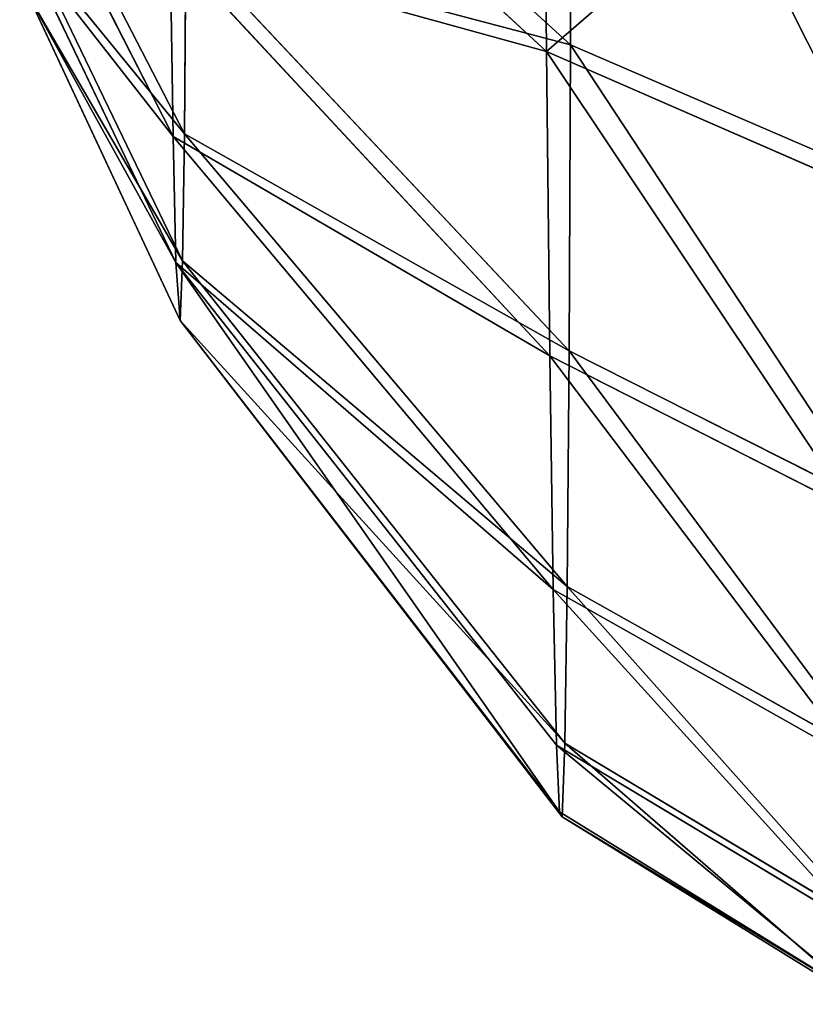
# Model space of a CAD drawing. Extents: x 0 to 230, y 0 to 588.
# Tile 146 of 256: x 88.42 to 89.55, y 206.18 to 207.6. Entities that reach past the tile are written whole.
import ezdxf

# ---------------------------------------------------------------- set-up
doc = ezdxf.new("R2010")
doc.units = 0
doc.header["$LTSCALE"] = 25.4
doc.layers.get('0').update_dxf_attribs({"color": 13, "linetype": 'CONTINUOUS'})

# ---------------------------------------------------------------- blocks, each defined once
blk = doc.blocks.new('VIPER-I-6512-6513_STL_3')
at = {"color": 250}
for p, q in [((-38.458, 216.3609, 630.8899), (-38.4567, 217.0416, 630.3586)), ((-38.458, 216.3609, 630.8899), (-38.4567, 217.0416, 630.3586)), ((-38.4972, 216.8764, 636.6676), (-38.4927, 216.351, 636.2333)), ((-38.4972, 216.8764, 636.6676), (-38.4927, 216.351, 636.2333)), ((-38.4927, 216.351, 636.2333), (-39.0382, 216.8554, 635.7199)), ((-38.4927, 216.351, 636.2333), (-39.0382, 216.8554, 635.7199)), ((-38.458, 216.3609, 630.8899), (-39.0101, 216.8635, 631.3981)), ((-38.458, 216.3609, 630.8899), (-39.0101, 216.8635, 631.3981)), ((-39.2477, 216.6567, 634.6219), (-39.0303, 216.2285, 634.8177)), ((-39.2477, 216.6567, 634.6219), (-39.0303, 216.2285, 634.8177)), ((-39.014, 216.2323, 632.2997), (-39.2339, 216.6599, 632.494)), ((-39.014, 216.2323, 632.2997), (-39.2339, 216.6599, 632.494)), ((-39.0263, 216.0473, 634.2964), (-39.2444, 216.5035, 634.1814)), ((-39.0263, 216.0473, 634.2964), (-39.2444, 216.5035, 634.1814)), ((-39.0168, 216.0496, 632.8206), (-39.2363, 216.5055, 632.9342)), ((-39.0168, 216.0496, 632.8206), (-39.2363, 216.5055, 632.9342)), ((-38.4879, 215.9129, 635.7111), (-39.0343, 216.5011, 635.2975)), ((-39.0343, 216.5011, 635.2975), (-39.0303, 216.2285, 634.8177)), ((-38.4879, 215.9129, 635.7111), (-39.0343, 216.5011, 635.2975)), ((-39.0343, 216.5011, 635.2975), (-39.0303, 216.2285, 634.8177)), ((-39.0117, 216.5069, 631.8202), (-39.014, 216.2323, 632.2997)), ((-39.0117, 216.5069, 631.8202), (-39.014, 216.2323, 632.2997)), ((-38.4599, 215.9201, 631.4118), (-39.0117, 216.5069, 631.8202)), ((-38.4599, 215.9201, 631.4118), (-39.0117, 216.5069, 631.8202)), ((-39.02, 215.9638, 633.3659), (-39.239, 216.4329, 633.395)), ((-39.02, 215.9638, 633.3659), (-39.239, 216.4329, 633.395)), ((-38.458, 216.3609, 630.8899), (-38.4599, 215.9201, 631.4118)), ((-38.458, 216.3609, 630.8899), (-38.4599, 215.9201, 631.4118)), ((-38.458, 216.3609, 630.8899), (-38.0199, 216.1716, 630.6992)), ((-38.458, 216.3609, 630.8899), (-38.0199, 216.1716, 630.6992)), ((-38.0571, 216.1609, 636.429), (-38.4927, 216.351, 636.2333)), ((-38.4927, 216.351, 636.2333), (-38.4879, 215.9129, 635.7111)), ((-38.0571, 216.1609, 636.429), (-38.4927, 216.351, 636.2333)), ((-38.4927, 216.351, 636.2333), (-38.4879, 215.9129, 635.7111)), ((-39.0303, 216.2285, 634.8177), (-38.4829, 215.576, 635.1178)), ((-39.0263, 216.0473, 634.2964), (-39.0303, 216.2285, 634.8177)), ((-39.0303, 216.2285, 634.8177), (-38.4829, 215.576, 635.1178)), ((-39.0263, 216.0473, 634.2964), (-39.0303, 216.2285, 634.8177)), ((-39.014, 216.2323, 632.2997), (-39.0168, 216.0496, 632.8206)), ((-39.014, 216.2323, 632.2997), (-39.0168, 216.0496, 632.8206)), ((-38.4627, 215.5806, 632.0047), (-39.014, 216.2323, 632.2997)), ((-38.4627, 215.5806, 632.0047), (-39.014, 216.2323, 632.2997)), ((-39.02, 215.9638, 633.3659), (-39.0263, 216.0473, 634.2964)), ((-39.02, 215.9638, 633.3659), (-39.0263, 216.0473, 634.2964)), ((-38.474, 215.2559, 633.9021), (-39.0263, 216.0473, 634.2964)), ((-38.474, 215.2559, 633.9021), (-39.0263, 216.0473, 634.2964)), ((-38.478, 215.3519, 634.4733), (-39.0263, 216.0473, 634.2964)), ((-38.478, 215.3519, 634.4733), (-39.0263, 216.0473, 634.2964)), ((-39.0168, 216.0496, 632.8206), (-39.02, 215.9638, 633.3659)), ((-39.0168, 216.0496, 632.8206), (-39.02, 215.9638, 633.3659)), ((-38.4662, 215.3547, 632.6487), (-39.0168, 216.0496, 632.8206)), ((-38.4662, 215.3547, 632.6487), (-39.0168, 216.0496, 632.8206)), ((-39.02, 215.9638, 633.3659), (-38.474, 215.2559, 633.9021)), ((-38.4702, 215.2486, 633.3229), (-39.02, 215.9638, 633.3659)), ((-38.4702, 215.2486, 633.3229), (-39.02, 215.9638, 633.3659)), ((-39.02, 215.9638, 633.3659), (-38.474, 215.2559, 633.9021)), ((-38.4627, 215.5806, 632.0047), (-38.4599, 215.9201, 631.4118)), ((-38.4627, 215.5806, 632.0047), (-38.4599, 215.9201, 631.4118)), ((-38.4599, 215.9201, 631.4118), (-38.022, 215.6988, 631.2588)), ((-38.4599, 215.9201, 631.4118), (-38.022, 215.6988, 631.2588)), ((-38.052, 215.6911, 635.8691), (-38.4879, 215.9129, 635.7111)), ((-38.4879, 215.9129, 635.7111), (-38.4829, 215.576, 635.1178)), ((-38.052, 215.6911, 635.8691), (-38.4879, 215.9129, 635.7111)), ((-38.4879, 215.9129, 635.7111), (-38.4829, 215.576, 635.1178)), ((-38.4829, 215.576, 635.1178), (-38.0467, 215.3298, 635.2328)), ((-38.478, 215.3519, 634.4733), (-38.4829, 215.576, 635.1178)), ((-38.4829, 215.576, 635.1178), (-38.0467, 215.3298, 635.2328)), ((-38.478, 215.3519, 634.4733), (-38.4829, 215.576, 635.1178)), ((-38.4662, 215.3547, 632.6487), (-38.4627, 215.5806, 632.0047)), ((-38.4662, 215.3547, 632.6487), (-38.4627, 215.5806, 632.0047)), ((-38.4627, 215.5806, 632.0047), (-38.025, 215.3348, 631.8946)), ((-38.4627, 215.5806, 632.0047), (-38.025, 215.3348, 631.8946)), ((-38.474, 215.2559, 633.9021), (-38.478, 215.3519, 634.4733)), ((-38.0414, 215.0895, 634.5418), (-38.478, 215.3519, 634.4733)), ((-38.474, 215.2559, 633.9021), (-38.478, 215.3519, 634.4733)), ((-38.0414, 215.0895, 634.5418), (-38.478, 215.3519, 634.4733)), ((-38.4702, 215.2486, 633.3229), (-38.4662, 215.3547, 632.6487)), ((-38.4702, 215.2486, 633.3229), (-38.4662, 215.3547, 632.6487)), ((-38.4662, 215.3547, 632.6487), (-38.0287, 215.0926, 632.5852)), ((-38.4662, 215.3547, 632.6487), (-38.0287, 215.0926, 632.5852)), ((-38.474, 215.2559, 633.9021), (-38.0371, 214.9866, 633.9292)), ((-38.4702, 215.2486, 633.3229), (-38.474, 215.2559, 633.9021)), ((-38.474, 215.2559, 633.9021), (-38.0371, 214.9866, 633.9292)), ((-38.4702, 215.2486, 633.3229), (-38.474, 215.2559, 633.9021)), ((-38.033, 214.9788, 633.3081), (-38.4702, 215.2486, 633.3229)), ((-38.033, 214.9788, 633.3081), (-38.4702, 215.2486, 633.3229))]:
    blk.add_line(p, q, dxfattribs=at)
at = {"color": 7}
mesh = blk.add_polyface(dxfattribs=at)
corners = [(-39.0101, 216.8635, 631.3981), (-38.4567, 217.0416, 630.3586), (-38.458, 216.3609, 630.8899), (-39.0091, 217.414, 630.9684)]
mesh.append_faces([[corners[k] for k in face] for face in [(0, 1, 2), (1, 0, 3)]], dxfattribs={"vtx0": -1, "color": 7})
mesh = blk.add_polyface(dxfattribs=at)
corners = [(-38.4972, 216.8764, 636.6676), (-39.0382, 216.8554, 635.7199), (-38.4927, 216.351, 636.2333), (-39.0419, 217.2804, 636.0712)]
mesh.append_faces([[corners[k] for k in face] for face in [(0, 1, 2), (1, 0, 3)]], dxfattribs={"vtx0": -1, "color": 7})
mesh = blk.add_polyface(dxfattribs=at)
corners = [(-38.4567, 217.0416, 630.3586), (-38.0199, 216.1716, 630.6992), (-38.458, 216.3609, 630.8899), (-38.0185, 216.9014, 630.1295)]
mesh.append_faces([[corners[k] for k in face] for face in [(0, 1, 2), (1, 0, 3)]], dxfattribs={"vtx0": -1, "color": 7})
mesh = blk.add_polyface(dxfattribs=at)
corners = [(-39.0343, 216.5011, 635.2975), (-39.2477, 216.6567, 634.6219), (-39.0303, 216.2285, 634.8177), (-39.2511, 216.887, 635.0275)]
mesh.append_faces([[corners[k] for k in face] for face in [(0, 1, 2), (1, 0, 3)]], dxfattribs={"vtx0": -1, "color": 7})
mesh = blk.add_polyface(dxfattribs=at)
corners = [(-39.2339, 216.6599, 632.494), (-39.0117, 216.5069, 631.8202), (-39.014, 216.2323, 632.2997), (-39.232, 216.8919, 632.0887)]
mesh.append_faces([[corners[k] for k in face] for face in [(0, 1, 2), (1, 0, 3)]], dxfattribs={"vtx0": -1, "color": 7})
mesh = blk.add_polyface(dxfattribs=at)
corners = [(-38.4927, 216.351, 636.2333), (-38.062, 216.7243, 636.8947), (-38.4972, 216.8764, 636.6676), (-38.0571, 216.1609, 636.429)]
mesh.append_faces([[corners[k] for k in face] for face in [(0, 1, 2), (1, 0, 3)]], dxfattribs={"vtx0": -1, "color": 7})
mesh = blk.add_polyface(dxfattribs=at)
corners = [(-38.4927, 216.351, 636.2333), (-39.0343, 216.5011, 635.2975), (-38.4879, 215.9129, 635.7111), (-39.0382, 216.8554, 635.7199)]
mesh.append_faces([[corners[k] for k in face] for face in [(0, 1, 2), (1, 0, 3)]], dxfattribs={"vtx0": -1, "color": 7})
mesh = blk.add_polyface(dxfattribs=at)
corners = [(-39.0117, 216.5069, 631.8202), (-38.458, 216.3609, 630.8899), (-38.4599, 215.9201, 631.4118), (-39.0101, 216.8635, 631.3981)]
mesh.append_faces([[corners[k] for k in face] for face in [(0, 1, 2), (1, 0, 3)]], dxfattribs={"vtx0": -1, "color": 7})
mesh = blk.add_polyface(dxfattribs=at)
corners = [(-39.0303, 216.2285, 634.8177), (-39.2444, 216.5035, 634.1814), (-39.0263, 216.0473, 634.2964), (-39.2477, 216.6567, 634.6219)]
mesh.append_faces([[corners[k] for k in face] for face in [(0, 1, 2), (1, 0, 3)]], dxfattribs={"vtx0": -1, "color": 7})
mesh = blk.add_polyface(dxfattribs=at)
corners = [(-39.2363, 216.5055, 632.9342), (-39.014, 216.2323, 632.2997), (-39.0168, 216.0496, 632.8206), (-39.2339, 216.6599, 632.494)]
mesh.append_faces([[corners[k] for k in face] for face in [(0, 1, 2), (1, 0, 3)]], dxfattribs={"vtx0": -1, "color": 7})
mesh = blk.add_polyface(dxfattribs=at)
corners = [(-39.0263, 216.0473, 634.2964), (-39.239, 216.4329, 633.395), (-39.02, 215.9638, 633.3659), (-39.2444, 216.5035, 634.1814)]
mesh.append_faces([[corners[k] for k in face] for face in [(0, 1, 2), (1, 0, 3)]], dxfattribs={"vtx0": -1, "color": 7})
mesh = blk.add_polyface(dxfattribs=at)
corners = [(-39.239, 216.4329, 633.395), (-39.0168, 216.0496, 632.8206), (-39.02, 215.9638, 633.3659), (-39.2363, 216.5055, 632.9342)]
mesh.append_faces([[corners[k] for k in face] for face in [(0, 1, 2), (1, 0, 3)]], dxfattribs={"vtx0": -1, "color": 7})
mesh = blk.add_polyface(dxfattribs=at)
corners = [(-38.4879, 215.9129, 635.7111), (-39.0303, 216.2285, 634.8177), (-38.4829, 215.576, 635.1178), (-39.0343, 216.5011, 635.2975)]
mesh.append_faces([[corners[k] for k in face] for face in [(0, 1, 2), (1, 0, 3)]], dxfattribs={"vtx0": -1, "color": 7})
mesh = blk.add_polyface(dxfattribs=at)
corners = [(-39.014, 216.2323, 632.2997), (-38.4599, 215.9201, 631.4118), (-38.4627, 215.5806, 632.0047), (-39.0117, 216.5069, 631.8202)]
mesh.append_faces([[corners[k] for k in face] for face in [(0, 1, 2), (1, 0, 3)]], dxfattribs={"vtx0": -1, "color": 7})
mesh = blk.add_polyface(dxfattribs=at)
corners = [(-38.022, 215.6988, 631.2588), (-38.458, 216.3609, 630.8899), (-38.0199, 216.1716, 630.6992), (-38.4599, 215.9201, 631.4118)]
mesh.append_faces([[corners[k] for k in face] for face in [(0, 1, 2), (1, 0, 3)]], dxfattribs={"vtx0": -1, "color": 7})
mesh = blk.add_polyface(dxfattribs=at)
corners = [(-38.052, 215.6911, 635.8691), (-38.4927, 216.351, 636.2333), (-38.4879, 215.9129, 635.7111), (-38.0571, 216.1609, 636.429)]
mesh.append_faces([[corners[k] for k in face] for face in [(0, 1, 2), (1, 0, 3)]], dxfattribs={"vtx0": -1, "color": 7})
mesh = blk.add_polyface(dxfattribs=at)
corners = [(-38.4829, 215.576, 635.1178), (-39.0263, 216.0473, 634.2964), (-38.478, 215.3519, 634.4733), (-39.0303, 216.2285, 634.8177)]
mesh.append_faces([[corners[k] for k in face] for face in [(0, 1, 2), (1, 0, 3)]], dxfattribs={"vtx0": -1, "color": 7})
mesh = blk.add_polyface(dxfattribs=at)
corners = [(-39.0168, 216.0496, 632.8206), (-38.4627, 215.5806, 632.0047), (-38.4662, 215.3547, 632.6487), (-39.014, 216.2323, 632.2997)]
mesh.append_faces([[corners[k] for k in face] for face in [(0, 1, 2), (1, 0, 3)]], dxfattribs={"vtx0": -1, "color": 7})
mesh = blk.add_polyface(dxfattribs=at)
corners = [(-39.0263, 216.0473, 634.2964), (-39.02, 215.9638, 633.3659), (-38.474, 215.2559, 633.9021)]
mesh.append_faces([[corners[k] for k in face] for face in [(0, 1, 2)]], dxfattribs={"color": 7})
mesh = blk.add_polyface(dxfattribs=at)
corners = [(-39.0263, 216.0473, 634.2964), (-38.474, 215.2559, 633.9021), (-38.478, 215.3519, 634.4733)]
mesh.append_faces([[corners[k] for k in face] for face in [(0, 1, 2)]], dxfattribs={"color": 7})
mesh = blk.add_polyface(dxfattribs=at)
corners = [(-39.02, 215.9638, 633.3659), (-38.4662, 215.3547, 632.6487), (-38.4702, 215.2486, 633.3229), (-39.0168, 216.0496, 632.8206)]
mesh.append_faces([[corners[k] for k in face] for face in [(0, 1, 2), (1, 0, 3)]], dxfattribs={"vtx0": -1, "color": 7})
mesh = blk.add_polyface(dxfattribs=at)
corners = [(-39.02, 215.9638, 633.3659), (-38.4702, 215.2486, 633.3229), (-38.474, 215.2559, 633.9021)]
mesh.append_faces([[corners[k] for k in face] for face in [(0, 1, 2)]], dxfattribs={"color": 7})
mesh = blk.add_polyface(dxfattribs=at)
corners = [(-38.025, 215.3348, 631.8946), (-38.4599, 215.9201, 631.4118), (-38.022, 215.6988, 631.2588), (-38.4627, 215.5806, 632.0047)]
mesh.append_faces([[corners[k] for k in face] for face in [(0, 1, 2), (1, 0, 3)]], dxfattribs={"vtx0": -1, "color": 7})
mesh = blk.add_polyface(dxfattribs=at)
corners = [(-38.0467, 215.3298, 635.2328), (-38.4879, 215.9129, 635.7111), (-38.4829, 215.576, 635.1178), (-38.052, 215.6911, 635.8691)]
mesh.append_faces([[corners[k] for k in face] for face in [(0, 1, 2), (1, 0, 3)]], dxfattribs={"vtx0": -1, "color": 7})
mesh = blk.add_polyface(dxfattribs=at)
corners = [(-38.0414, 215.0895, 634.5418), (-38.4829, 215.576, 635.1178), (-38.478, 215.3519, 634.4733), (-38.0467, 215.3298, 635.2328)]
mesh.append_faces([[corners[k] for k in face] for face in [(0, 1, 2), (1, 0, 3)]], dxfattribs={"vtx0": -1, "color": 7})
mesh = blk.add_polyface(dxfattribs=at)
corners = [(-38.0287, 215.0926, 632.5852), (-38.4627, 215.5806, 632.0047), (-38.025, 215.3348, 631.8946), (-38.4662, 215.3547, 632.6487)]
mesh.append_faces([[corners[k] for k in face] for face in [(0, 1, 2), (1, 0, 3)]], dxfattribs={"vtx0": -1, "color": 7})
mesh = blk.add_polyface(dxfattribs=at)
corners = [(-38.0371, 214.9866, 633.9292), (-38.478, 215.3519, 634.4733), (-38.474, 215.2559, 633.9021), (-38.0414, 215.0895, 634.5418)]
mesh.append_faces([[corners[k] for k in face] for face in [(0, 1, 2), (1, 0, 3)]], dxfattribs={"vtx0": -1, "color": 7})
mesh = blk.add_polyface(dxfattribs=at)
corners = [(-38.033, 214.9788, 633.3081), (-38.4662, 215.3547, 632.6487), (-38.0287, 215.0926, 632.5852), (-38.4702, 215.2486, 633.3229)]
mesh.append_faces([[corners[k] for k in face] for face in [(0, 1, 2), (1, 0, 3)]], dxfattribs={"vtx0": -1, "color": 7})
mesh = blk.add_polyface(dxfattribs=at)
corners = [(-38.0371, 214.9866, 633.9292), (-38.4702, 215.2486, 633.3229), (-38.033, 214.9788, 633.3081), (-38.474, 215.2559, 633.9021)]
mesh.append_faces([[corners[k] for k in face] for face in [(0, 1, 2), (1, 0, 3)]], dxfattribs={"vtx0": -1, "color": 7})
blk = doc.blocks.new('GRUPUJ_1')
at = {"color": 0}
blk.add_blockref('VIPER-I-6512-6513_STL_3', (127.6715, -8.7968, -2.1073), dxfattribs=at)

msp = doc.modelspace()

# ---------------------------------------------------------------- block references
at = {"color": 0}
msp.add_blockref('GRUPUJ_1', (0, 0), dxfattribs=at)

doc.saveas('drawing.dxf')
